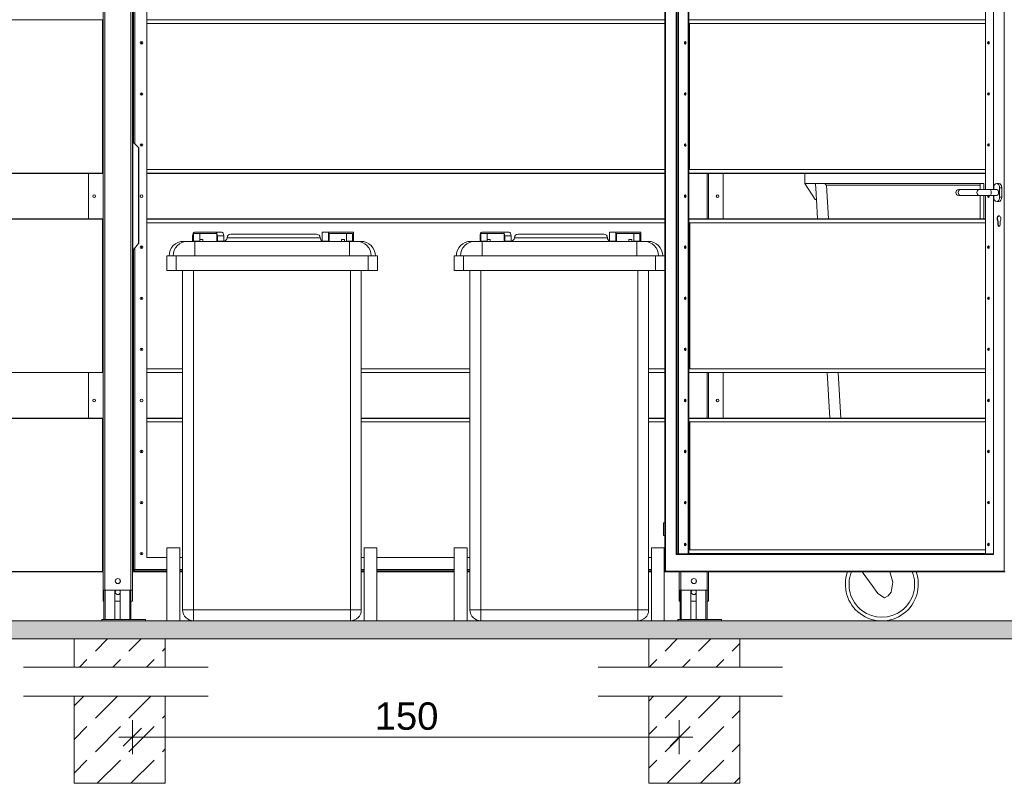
# Model space of a CAD drawing. Header units: millimetres. Extents: x -167328 to -157314, y 94163 to 101096.
# Tile 3 of 11: x -165051 to -162351, y 97671 to 99764. Entities that reach past the tile are written whole.
import ezdxf
from ezdxf.xclip import XClip

# ---------------------------------------------------------------- set-up
doc = ezdxf.new("R2010")
doc.units = ezdxf.units.MM
doc.header["$MEASUREMENT"] = 0
doc.header["$XCLIPFRAME"] = 0
doc.layers.add('2D - Rysunki i Obrazki', color=7, linetype='Continuous')
for name, color, linetype, lineweight in [('ARCH-037 SZCZEGÓŁ WIATY SMIETNIKOWEJ_19_Krzywa_Nr_pióra__7', 7, 'Continuous', 18), ('ARCH-037 SZCZEGÓŁ WIATY SMIETNIKOWEJ_19_Linia_Nr_pióra__7', 7, 'Continuous', 18), ('ARCH-037 SZCZEGÓŁ WIATY SMIETNIKOWEJ_19_Polilinia_Nr_pióra__7', 7, 'Continuous', 18), ('ARCH-037 SZCZEGÓŁ WIATY SMIETNIKOWEJ_19_Łuk_Nr_pióra__7', 7, 'Continuous', 18)]:
    doc.layers.add(name, color=color, linetype=linetype, lineweight=lineweight)
for name, color, linetype, lineweight, true_color in [('ARCH-037 SZCZEGÓŁ WIATY SMIETNIKOWEJ_19_Wymiary_Nr_pióra__251', 7, 'Continuous', 18, 0x6d6d6d), ('ARCH-037 SZCZEGÓŁ WIATY SMIETNIKOWEJ_19_Wypełnienie_Nr_pióra__250', 7, 'Continuous', 18, 0x494949), ('ARCH-037 SZCZEGÓŁ WIATY SMIETNIKOWEJ_19_Wypełnienie_Nr_pióra__252', 7, 'Continuous', 18, 0x929292)]:
    doc.layers.add(name, color=color, linetype=linetype, lineweight=lineweight, true_color=true_color)
doc.styles.add('STYL_AUTOMATYCZNY_1', font='arial.ttf')
pattern_1 = [(45, (-118973.78, 141880.99), (-91.92388, 91.92388), [97.5, -32.5]), (45, (-118973.78, 141972.91), (-91.92388, 91.92388), [97.5, -32.5])]

# ---------------------------------------------------------------- blocks, each defined once
blk = doc.blocks.new('Rysunek_1_19', base_point=(-162320.9, 97629.6))
at = {"layer": 'ARCH-037 SZCZEGÓŁ WIATY SMIETNIKOWEJ_19_Wypełnienie_Nr_pióra__250', "linetype": 'Continuous', "lineweight": 18, "true_color": 0x494949}
blk.add_hatch(color=251, dxfattribs=at).paths.add_polyline_path([(-166663.8, 98066.9), (-161315.6, 98066.9), (-161315.6, 98116.3), (-166663.8, 98116.3)])
at = {"layer": 'ARCH-037 SZCZEGÓŁ WIATY SMIETNIKOWEJ_19_Wypełnienie_Nr_pióra__252', "linetype": 'Continuous', "lineweight": 18, "true_color": 0x929292}
h = blk.add_hatch(dxfattribs=at)
h.set_pattern_fill('Beton_0013', color=252, style=0, pattern_type=2)
h.set_pattern_definition(pattern_1)
h.paths.add_polyline_path([(-164652.1, 98066.9), (-164902.1, 98066.9), (-164902.1, 97989.6), (-164652.1, 97989.6)])
h = blk.add_hatch(dxfattribs=at)
h.set_pattern_fill('Beton_0013', color=252, style=0, pattern_type=2)
h.set_pattern_definition(pattern_1)
h.paths.add_polyline_path([(-163076.1, 98066.9), (-163326.1, 98066.9), (-163326.1, 97989.6), (-163076.1, 97989.6)])
h = blk.add_hatch(dxfattribs=at)
h.set_pattern_fill('Beton_0013', color=252, style=0, pattern_type=2)
h.set_pattern_definition(pattern_1)
h.paths.add_polyline_path([(-164652.1, 97909.9), (-164902.1, 97909.9), (-164902.1, 97671.1), (-164652.1, 97671.1)])
h = blk.add_hatch(dxfattribs=at)
h.set_pattern_fill('Beton_0013', color=252, style=0, pattern_type=2)
h.set_pattern_definition(pattern_1)
h.paths.add_polyline_path([(-163076.1, 97909.9), (-163326.1, 97909.9), (-163326.1, 97671.1), (-163076.1, 97671.1)])
at = {"layer": 'ARCH-037 SZCZEGÓŁ WIATY SMIETNIKOWEJ_19_Krzywa_Nr_pióra__7', "color": 7, "linetype": 'Continuous', "lineweight": 18, "flags": 128}
blk.add_lwpolyline([(-162740.2, 98250.3), (-162738.2, 98247.4), (-162713.1, 98213), (-162697.3, 98190.9), (-162679.3, 98179.7), (-162668.9, 98184.6), (-162660.8, 98194.8), (-162656.4, 98222.6), (-162665.1, 98250.3)], dxfattribs=at)
at = {"layer": 'ARCH-037 SZCZEGÓŁ WIATY SMIETNIKOWEJ_19_Linia_Nr_pióra__7', "color": 7, "linetype": 'Continuous', "lineweight": 18}
for p, q in [((-164822.1, 98200.3), (-164822.1, 100500.3)), ((-164822.1, 98200.3), (-164822.1, 100500.3)), ((-164818.1, 98200.3), (-164818.1, 100500.3)), ((-164818.1, 98200.3), (-164818.1, 100500.3)), ((-164746.1, 98200.3), (-164746.1, 100500.3)), ((-164746.1, 98200.3), (-164746.1, 100500.3)), ((-164742.1, 98200.3), (-164742.1, 100500.3)), ((-164742.1, 98200.3), (-164742.1, 100500.3)), ((-164739.1, 100307.3), (-164739.1, 99427.3)), ((-164735.1, 100303.3), (-164735.1, 99423.3)), ((-163280.6, 100309.6), (-163280.6, 98251)), ((-163280.2, 100308.3), (-163280.2, 98252.3)), ((-162350.7, 98252.3), (-162350.7, 100308.3)), ((-164702.1, 100270.3), (-164702.1, 98290.3)), ((-163250.6, 100262.3), (-163250.6, 98298.3)), ((-163247.8, 100260.3), (-163247.8, 98300.3)), ((-163243.9, 100260.3), (-163243.9, 98300.3)), ((-163218.2, 98300.3), (-163218.2, 100260.3)), ((-163215.9, 98300.3), (-163215.9, 100260.3)), ((-162401.9, 100260.3), (-162401.9, 99298.3)), ((-162380.7, 99298.3), (-162380.7, 100261)), ((-162380.2, 99298.3), (-162380.2, 100262.3)), ((-163282.1, 98385.3), (-163282.1, 100175.3)), ((-166321.9, 99763.4), (-164823.9, 99763.4)), ((-164823.9, 99764.2), (-164823.9, 99763.4)), ((-164823.9, 99763.4), (-164823.1, 99763.4)), ((-164823.9, 99763.4), (-164823.9, 99343.4)), ((-164823.1, 99343.4), (-164823.1, 99763.4)), ((-164702.1, 99763.4), (-163282.1, 99763.4)), ((-163215.9, 99763.4), (-162401.9, 99763.4)), ((-163282.1, 99753.7), (-164702.1, 99753.7)), ((-162401.9, 99753.7), (-163215.9, 99753.7)), ((-163214.4, 99753.7), (-163214.4, 99353.2)), ((-163214.1, 99353.2), (-163214.1, 99753.7)), ((-164717.1, 99703.8), (-164717.1, 99696.8)), ((-163225.6, 99702.1), (-163225.6, 99698.5)), ((-163225.2, 99697.8), (-163225.2, 99702.9)), ((-164717.1, 99563.8), (-164717.1, 99556.8)), ((-163225.6, 99562.1), (-163225.6, 99558.5)), ((-163225.2, 99557.8), (-163225.2, 99562.9)), ((-164741.1, 99429.3), (-164742.1, 99430.3)), ((-164725.1, 99413.3), (-164741.1, 99429.3)), ((-164741.1, 99131.5), (-164741.1, 99429.3)), ((-164725.1, 99413.3), (-164724.1, 99412.3)), ((-164725.1, 99150.5), (-164725.1, 99413.3)), ((-164724.1, 99151.6), (-164724.1, 99412.3)), ((-164717.1, 99423.8), (-164717.1, 99416.8)), ((-163225.6, 99422.1), (-163225.6, 99418.5)), ((-163225.2, 99417.8), (-163225.2, 99422.9)), ((-164702.1, 99353.2), (-163282.1, 99353.2)), ((-163215.9, 99353.2), (-162401.9, 99353.2)), ((-164823.9, 99343.4), (-166321.9, 99343.4)), ((-166321.9, 99342.7), (-164823.9, 99342.7)), ((-164862.1, 99342.7), (-164862.1, 99218)), ((-164823.9, 99343.4), (-164823.9, 99342.7)), ((-164823.9, 99343.4), (-164823.1, 99343.4)), ((-163282.1, 99343.4), (-164702.1, 99343.4)), ((-164702.1, 99342.7), (-163282.1, 99342.7)), ((-162401.9, 99343.4), (-163215.9, 99343.4)), ((-163215.9, 99342.7), (-162401.9, 99342.7)), ((-163166.1, 99218), (-163166.1, 99342.7)), ((-163166.1, 99218), (-163166.1, 99342.7)), ((-163162.1, 99218), (-163162.1, 99342.7)), ((-163162.1, 99218), (-163162.1, 99342.7)), ((-163122.1, 99218), (-163122.1, 99342.7)), ((-162898.2, 99315.3), (-162898.2, 99342.7)), ((-162869.9, 99271.4), (-162898.2, 99315.3)), ((-162407.2, 99315.3), (-162898.2, 99315.3)), ((-162868.2, 99315.3), (-162868.2, 99310.6)), ((-162868.2, 99315.3), (-162868.2, 99314.8)), ((-162417.2, 99310.3), (-162838.3, 99310.3)), ((-162832.6, 99218), (-162838.3, 99310.3)), ((-162417.2, 99315.3), (-162417.2, 99298.3)), ((-162407.2, 99298.3), (-162407.2, 99315.3)), ((-162379.6, 99302.8), (-162379.6, 99298.3)), ((-162371.6, 99315.3), (-162365.5, 99315.3)), ((-162363.6, 99277.8), (-162363.6, 99302.8)), ((-162363.6, 99302.8), (-162357.4, 99302.8)), ((-162357.4, 99277.8), (-162357.4, 99302.8)), ((-162866.5, 99284.2), (-162865.8, 99271.4)), ((-162471.1, 99298.3), (-162475.8, 99298.3)), ((-162475.8, 99282.3), (-162471.1, 99282.3)), ((-162419.7, 99298.3), (-162471.1, 99298.3)), ((-162419.7, 99282.3), (-162471.1, 99282.3)), ((-162419.7, 99298.3), (-162391.5, 99298.3)), ((-162391.5, 99282.3), (-162419.7, 99282.3)), ((-162417.2, 99282.3), (-162417.2, 99218)), ((-162407.2, 99218), (-162407.2, 99282.3)), ((-162401.9, 99282.3), (-162401.9, 98300.3)), ((-162371.6, 99298.3), (-162391.5, 99298.3)), ((-162371.6, 99282.3), (-162391.5, 99282.3)), ((-162380.7, 98299.6), (-162380.7, 99282.3)), ((-162380.2, 98298.3), (-162380.2, 99282.3)), ((-162379.6, 99282.3), (-162379.6, 99277.8)), ((-162363.6, 99277.8), (-162357.4, 99277.8)), ((-162865.8, 99271.4), (-162869.9, 99271.4)), ((-162865.8, 99271.4), (-162862.6, 99218)), ((-162371.6, 99265.3), (-162365.5, 99265.3)), ((-164823.9, 99218), (-166321.9, 99218)), ((-164823.9, 99218), (-164823.9, 99217.3)), ((-163282.1, 99218), (-164702.1, 99218)), ((-162401.9, 99218), (-163215.9, 99218)), ((-166321.9, 99217.3), (-164823.9, 99217.3)), ((-164823.9, 99217.3), (-164823.1, 99217.3)), ((-164823.9, 99217.3), (-164823.9, 98797.3)), ((-164823.1, 98797.3), (-164823.1, 99217.3)), ((-164702.1, 99217.3), (-163282.1, 99217.3)), ((-163282.1, 99207.5), (-164702.1, 99207.5)), ((-163215.9, 99217.3), (-162401.9, 99217.3)), ((-162401.9, 99207.5), (-163215.9, 99207.5)), ((-163213.5, 99207.5), (-163213.5, 98807)), ((-163213.1, 98807), (-163213.1, 99207.5)), ((-162368.8, 99212.1), (-162367.2, 99212.1)), ((-162368.8, 99202.5), (-162368.8, 99212.1)), ((-162368.8, 99202.5), (-162367.2, 99202.5)), ((-162367.2, 99212.1), (-162367.2, 99202.5)), ((-162362.3, 99212.1), (-162362.3, 99202.5)), ((-164576.8, 99156.6), (-164576.8, 99171.5)), ((-164510.8, 99177.5), (-164574.8, 99177.5)), ((-164574.8, 99177.5), (-164574.8, 99156.6)), ((-164571.8, 99181.5), (-164513.8, 99181.5)), ((-164557.5, 99156.6), (-164557.5, 99177.5)), ((-164496.5, 99181.5), (-164513.8, 99181.5)), ((-164510.8, 99156.6), (-164510.8, 99177.5)), ((-164508.8, 99171.5), (-164508.8, 99156.6)), ((-164508.8, 99171.5), (-164491.5, 99171.5)), ((-164491.5, 99156.6), (-164491.5, 99171.5)), ((-164227, 99166.3), (-164482.5, 99166.3)), ((-164237, 99176.3), (-164472.5, 99176.3)), ((-164221.3, 99181.5), (-164204, 99181.5)), ((-164221.3, 99156.6), (-164221.3, 99181.5)), ((-164204, 99156.6), (-164204, 99181.5)), ((-164204, 99181.5), (-164136, 99181.5)), ((-164138, 99177.5), (-164202, 99177.5)), ((-164202, 99177.5), (-164202, 99156.6)), ((-164155.3, 99156.6), (-164155.3, 99177.5)), ((-164138, 99156.6), (-164138, 99177.5)), ((-164136, 99181.5), (-164136, 99156.6)), ((-163788.7, 99156.6), (-163788.7, 99171.5)), ((-163722.7, 99177.5), (-163786.7, 99177.5)), ((-163786.7, 99177.5), (-163786.7, 99156.6)), ((-163783.7, 99181.5), (-163725.7, 99181.5)), ((-163769.4, 99156.6), (-163769.4, 99177.5)), ((-163708.4, 99181.5), (-163725.7, 99181.5)), ((-163722.7, 99156.6), (-163722.7, 99177.5)), ((-163720.7, 99171.5), (-163720.7, 99156.6)), ((-163720.7, 99171.5), (-163703.4, 99171.5)), ((-163703.4, 99156.6), (-163703.4, 99171.5)), ((-163439, 99166.3), (-163694.4, 99166.3)), ((-163449, 99176.3), (-163684.4, 99176.3)), ((-163433.2, 99181.5), (-163415.9, 99181.5)), ((-163433.2, 99156.6), (-163433.2, 99181.5)), ((-163415.9, 99156.6), (-163415.9, 99181.5)), ((-163415.9, 99181.5), (-163347.9, 99181.5)), ((-163349.9, 99177.5), (-163413.9, 99177.5)), ((-163413.9, 99177.5), (-163413.9, 99156.6)), ((-163367.2, 99156.6), (-163367.2, 99177.5)), ((-163349.9, 99156.6), (-163349.9, 99177.5)), ((-163347.9, 99181.5), (-163347.9, 99156.6)), ((-164741.1, 99131.5), (-164725.1, 99150.5)), ((-164735.1, 99138.6), (-164735.1, 98257.3)), ((-164724.1, 99151.6), (-164725.1, 99150.5)), ((-164717.1, 99143.8), (-164717.1, 99136.8)), ((-164590.5, 99156.3), (-164601.6, 99156.3)), ((-164570.5, 99156.3), (-164590.5, 99156.3)), ((-164574.8, 99156.6), (-164576.8, 99156.6)), ((-164557.5, 99156.6), (-164574.8, 99156.6)), ((-164147.1, 99156.3), (-164570.5, 99156.3)), ((-164570.5, 99116.3), (-164570.5, 99156.3)), ((-164556.8, 99156.3), (-164556.8, 99161.3)), ((-164556.8, 99161.3), (-164548.8, 99161.3)), ((-164548.8, 99161.3), (-164548.8, 99156.3)), ((-164508.8, 99156.6), (-164510.8, 99156.6)), ((-164491.5, 99156.6), (-164508.8, 99156.6)), ((-164221.3, 99156.6), (-164204, 99156.6)), ((-164202, 99156.6), (-164204, 99156.6)), ((-164168.8, 99161.3), (-164160.8, 99161.3)), ((-164168.8, 99156.3), (-164168.8, 99161.3)), ((-164160.8, 99161.3), (-164160.8, 99156.3)), ((-164155.3, 99156.6), (-164138, 99156.6)), ((-164127.1, 99156.3), (-164147.1, 99156.3)), ((-164147.1, 99116.3), (-164147.1, 99156.3)), ((-164136, 99156.6), (-164138, 99156.6)), ((-164115.7, 99156.3), (-164127.1, 99156.3)), ((-163802.4, 99156.3), (-163813.5, 99156.3)), ((-163782.5, 99156.3), (-163802.4, 99156.3)), ((-163786.7, 99156.6), (-163788.7, 99156.6)), ((-163769.4, 99156.6), (-163786.7, 99156.6)), ((-163359, 99156.3), (-163782.5, 99156.3)), ((-163782.5, 99116.3), (-163782.5, 99156.3)), ((-163768.7, 99156.3), (-163768.7, 99161.3)), ((-163768.7, 99161.3), (-163760.7, 99161.3)), ((-163760.7, 99161.3), (-163760.7, 99156.3)), ((-163720.7, 99156.6), (-163722.7, 99156.6)), ((-163703.4, 99156.6), (-163720.7, 99156.6)), ((-163433.2, 99156.6), (-163415.9, 99156.6)), ((-163413.9, 99156.6), (-163415.9, 99156.6)), ((-163380.7, 99161.3), (-163372.7, 99161.3)), ((-163380.7, 99156.3), (-163380.7, 99161.3)), ((-163372.7, 99161.3), (-163372.7, 99156.3)), ((-163367.2, 99156.6), (-163349.9, 99156.6)), ((-163339.1, 99156.3), (-163359, 99156.3)), ((-163359, 99116.3), (-163359, 99156.3)), ((-163347.9, 99156.6), (-163349.9, 99156.6)), ((-163327.6, 99156.3), (-163339.1, 99156.3)), ((-163224.6, 99143.2), (-163224.6, 99137.5)), ((-163224.2, 99138.1), (-163224.2, 99142.6)), ((-164742.1, 99130.3), (-164741.1, 99131.5)), ((-164739.1, 99133.9), (-164739.1, 98253.3)), ((-164647.3, 99116.3), (-164647.3, 99076.3)), ((-164622.3, 99116.3), (-164647.3, 99116.3)), ((-164095.3, 99116.3), (-164622.3, 99116.3)), ((-164622.3, 99076.3), (-164622.3, 99116.3)), ((-164095.3, 99116.3), (-164095.3, 99076.3)), ((-164070.3, 99116.3), (-164095.3, 99116.3)), ((-164070.3, 99076.3), (-164070.3, 99116.3)), ((-163859.2, 99116.3), (-163859.2, 99076.3)), ((-163834.2, 99116.3), (-163859.2, 99116.3)), ((-163307.2, 99116.3), (-163834.2, 99116.3)), ((-163834.2, 99076.3), (-163834.2, 99116.3)), ((-163307.2, 99116.3), (-163307.2, 99076.3)), ((-163282.2, 99116.3), (-163307.2, 99116.3)), ((-163282.2, 99076.3), (-163282.2, 99116.3)), ((-164647.3, 99076.3), (-164622.3, 99076.3)), ((-164095.3, 99076.3), (-164622.3, 99076.3)), ((-164604.3, 99076.3), (-164604.3, 98146.3)), ((-164574.3, 98146.3), (-164574.3, 99076.3)), ((-164144.3, 99076.3), (-164144.3, 98146.3)), ((-164114.3, 98146.3), (-164114.3, 99076.3)), ((-164095.3, 99076.3), (-164070.3, 99076.3)), ((-163859.2, 99076.3), (-163834.2, 99076.3)), ((-163307.2, 99076.3), (-163834.2, 99076.3)), ((-163816.2, 99076.3), (-163816.2, 98146.3)), ((-163786.2, 98146.3), (-163786.2, 99076.3)), ((-163356.2, 99076.3), (-163356.2, 98146.3)), ((-163326.2, 98146.3), (-163326.2, 99076.3)), ((-163307.2, 99076.3), (-163282.2, 99076.3)), ((-164717.1, 99003.8), (-164717.1, 98996.8)), ((-163224.6, 99003.2), (-163224.6, 98997.5)), ((-163224.2, 98998.1), (-163224.2, 99002.6)), ((-164717.1, 98863.8), (-164717.1, 98856.8)), ((-163224.6, 98863.2), (-163224.6, 98857.5)), ((-163224.2, 98858.1), (-163224.2, 98862.6)), ((-164823.9, 98797.3), (-166321.9, 98797.3)), ((-166321.9, 98796.5), (-164823.9, 98796.5)), ((-164862.1, 98796.5), (-164862.1, 98671.8)), ((-164823.9, 98797.3), (-164823.9, 98796.5)), ((-164823.9, 98797.3), (-164823.1, 98797.3)), ((-164702.1, 98807), (-164604.3, 98807)), ((-164604.3, 98797.3), (-164702.1, 98797.3)), ((-164702.1, 98796.5), (-164604.3, 98796.5)), ((-164114.3, 98807), (-163816.2, 98807)), ((-163816.2, 98797.3), (-164114.3, 98797.3)), ((-164114.3, 98796.5), (-163816.2, 98796.5)), ((-163326.2, 98807), (-163282.1, 98807)), ((-163282.1, 98797.3), (-163326.2, 98797.3)), ((-163326.2, 98796.5), (-163282.1, 98796.5)), ((-163215.9, 98807), (-162401.9, 98807)), ((-162401.9, 98797.3), (-163215.9, 98797.3)), ((-163215.9, 98796.5), (-162401.9, 98796.5)), ((-163166.1, 98671.8), (-163166.1, 98796.5)), ((-163166.1, 98671.8), (-163166.1, 98796.5)), ((-163162.1, 98671.8), (-163162.1, 98796.5)), ((-163162.1, 98671.8), (-163162.1, 98796.5)), ((-163122.1, 98671.8), (-163122.1, 98796.5)), ((-162836.8, 98796.5), (-162829.1, 98671.8)), ((-162799.2, 98671.8), (-162806.8, 98796.5)), ((-164823.9, 98671.8), (-166321.9, 98671.8)), ((-166321.9, 98671.1), (-164823.9, 98671.1)), ((-164823.9, 98671.8), (-164823.9, 98671.1)), ((-164823.9, 98671.1), (-164823.1, 98671.1)), ((-164823.9, 98671.1), (-164823.9, 98251.1)), ((-164823.1, 98251.1), (-164823.1, 98671.1)), ((-164604.3, 98671.8), (-164702.1, 98671.8)), ((-164702.1, 98671.1), (-164604.3, 98671.1)), ((-164604.3, 98661.3), (-164702.1, 98661.3)), ((-163816.2, 98671.8), (-164114.3, 98671.8)), ((-164114.3, 98671.1), (-163816.2, 98671.1)), ((-163816.2, 98661.3), (-164114.3, 98661.3)), ((-163282.1, 98671.8), (-163326.2, 98671.8)), ((-163326.2, 98671.1), (-163282.1, 98671.1)), ((-163282.1, 98661.3), (-163326.2, 98661.3)), ((-162401.9, 98671.8), (-163215.9, 98671.8)), ((-163215.9, 98671.1), (-162401.9, 98671.1)), ((-162401.9, 98661.3), (-163215.9, 98661.3)), ((-163213.5, 98661.3), (-163213.5, 98310.8)), ((-163213.1, 98310.8), (-163213.1, 98661.3)), ((-164717.1, 98583.8), (-164717.1, 98576.8)), ((-163224.6, 98583.2), (-163224.6, 98577.5)), ((-163224.2, 98578.1), (-163224.2, 98582.6)), ((-164717.1, 98443.8), (-164717.1, 98436.8)), ((-163224.6, 98443.2), (-163224.6, 98437.5)), ((-163224.2, 98438.1), (-163224.2, 98442.6)), ((-163285.3, 98385.3), (-163285.3, 98350.3)), ((-163281.4, 98385.3), (-163285.3, 98385.3)), ((-163281.4, 98385.3), (-163280.6, 98385.3)), ((-163281.4, 98350.3), (-163281.4, 98385.3)), ((-163285.3, 98350.3), (-163281.4, 98350.3)), ((-163282.1, 98290.3), (-163282.1, 98350.3)), ((-163281.4, 98350.3), (-163280.6, 98350.3)), ((-163224.6, 98328.2), (-163224.6, 98322.5)), ((-163224.2, 98323.1), (-163224.2, 98327.6)), ((-164717.1, 98303.8), (-164717.1, 98296.8)), ((-164647.3, 98216.3), (-164647.3, 98316.3)), ((-164647.3, 98316.3), (-164612.3, 98316.3)), ((-164612.3, 98216.3), (-164612.3, 98316.3)), ((-164106.3, 98216.3), (-164106.3, 98316.3)), ((-164071.3, 98316.3), (-164106.3, 98316.3)), ((-164071.3, 98216.3), (-164071.3, 98316.3)), ((-163859.2, 98316.3), (-163859.2, 98216.3)), ((-163859.2, 98316.3), (-163824.2, 98316.3)), ((-163824.2, 98316.3), (-163824.2, 98216.3)), ((-163318.2, 98216.3), (-163318.2, 98316.3)), ((-163283.2, 98316.3), (-163318.2, 98316.3)), ((-163283.2, 98316.3), (-163283.2, 98216.3)), ((-163247.8, 98300.3), (-162380.7, 98300.3)), ((-163215.9, 98310.8), (-162401.9, 98310.8)), ((-162401.9, 98301.1), (-163215.9, 98301.1)), ((-164702.1, 98290.3), (-164647.3, 98290.3)), ((-164612.3, 98290.3), (-164604.3, 98290.3)), ((-164114.3, 98290.3), (-164106.3, 98290.3)), ((-164071.3, 98290.3), (-163859.2, 98290.3)), ((-163824.2, 98290.3), (-163816.2, 98290.3)), ((-163326.2, 98290.3), (-163318.2, 98290.3)), ((-163283.2, 98290.3), (-163282.1, 98290.3)), ((-163250.6, 98298.3), (-162380.2, 98298.3)), ((-164823.9, 98251.1), (-166321.9, 98251.1)), ((-166321.9, 98250.3), (-164823.9, 98250.3)), ((-164823.9, 98251.1), (-164823.9, 98250.3)), ((-164823.9, 98251.1), (-164823.1, 98251.1)), ((-164822.1, 98250.3), (-164823.9, 98250.3)), ((-164742.1, 98250.3), (-164647.3, 98250.3)), ((-164739.1, 98253.3), (-164735.1, 98257.3)), ((-164739.1, 98253.3), (-164647.3, 98253.3)), ((-164735.1, 98257.3), (-164647.3, 98257.3)), ((-164612.3, 98257.3), (-164604.3, 98257.3)), ((-164612.3, 98253.3), (-164604.3, 98253.3)), ((-164612.3, 98250.3), (-164604.3, 98250.3)), ((-164114.3, 98257.3), (-164106.3, 98257.3)), ((-164114.3, 98253.3), (-164106.3, 98253.3)), ((-164114.3, 98250.3), (-164106.3, 98250.3)), ((-164071.3, 98257.3), (-163859.2, 98257.3)), ((-164071.3, 98253.3), (-163859.2, 98253.3)), ((-164071.3, 98250.3), (-163859.2, 98250.3)), ((-163824.2, 98257.3), (-163816.2, 98257.3)), ((-163824.2, 98253.3), (-163816.2, 98253.3)), ((-163824.2, 98250.3), (-163816.2, 98250.3)), ((-163326.2, 98257.3), (-163318.2, 98257.3)), ((-163326.2, 98253.3), (-163318.2, 98253.3)), ((-163326.2, 98250.3), (-163318.2, 98250.3)), ((-163283.2, 98257.3), (-163280.6, 98257.3)), ((-163283.2, 98253.3), (-163280.6, 98253.3)), ((-163283.2, 98250.3), (-163279.9, 98250.3)), ((-163280.2, 98252.3), (-162350.7, 98252.3)), ((-163279.9, 98250.3), (-162347.9, 98250.3)), ((-163242.1, 98200.3), (-163242.1, 98250.3)), ((-163242.1, 98200.3), (-163242.1, 98250.3)), ((-163238.1, 98200.3), (-163238.1, 98250.3)), ((-163238.1, 98200.3), (-163238.1, 98250.3)), ((-163166.1, 98200.3), (-163166.1, 98250.3)), ((-163166.1, 98200.3), (-163166.1, 98250.3)), ((-163162.1, 98200.3), (-163162.1, 98250.3)), ((-163162.1, 98200.3), (-163162.1, 98250.3)), ((-164776.1, 98221.7), (-164776.1, 98228.9)), ((-164776.1, 98221.7), (-164776.1, 98228.9)), ((-163196.1, 98221.7), (-163196.1, 98228.9)), ((-163196.1, 98221.7), (-163196.1, 98228.9)), ((-164818.1, 98200.3), (-164822.1, 98200.3)), ((-164822.1, 98170.3), (-164822.1, 98200.3)), ((-164822.1, 98200.3), (-164818.1, 98200.3)), ((-164820.1, 98120.3), (-164820.1, 98200.3)), ((-164820.1, 98120.3), (-164820.1, 98200.3)), ((-164746.1, 98200.3), (-164818.1, 98200.3)), ((-164746.1, 98200.3), (-164818.1, 98200.3)), ((-164817.1, 98120.3), (-164817.1, 98200.3)), ((-164817.1, 98120.3), (-164817.1, 98200.3)), ((-164790.1, 98200.3), (-164790.1, 98120.3)), ((-164790.1, 98200.3), (-164790.1, 98120.3)), ((-164776.1, 98120.3), (-164776.1, 98200.3)), ((-164776.1, 98120.3), (-164776.1, 98200.3)), ((-164749.1, 98200.3), (-164749.1, 98120.3)), ((-164749.1, 98200.3), (-164749.1, 98120.3)), ((-164746.1, 98200.3), (-164746.1, 98120.3)), ((-164746.1, 98200.3), (-164746.1, 98120.3)), ((-164742.1, 98200.3), (-164746.1, 98200.3)), ((-164742.1, 98200.3), (-164746.1, 98200.3)), ((-164742.1, 98170.3), (-164742.1, 98200.3)), ((-164647.3, 98216.3), (-164647.3, 98116.3)), ((-164612.3, 98216.3), (-164612.3, 98116.3)), ((-164106.3, 98216.3), (-164106.3, 98116.3)), ((-164071.3, 98216.3), (-164071.3, 98116.3)), ((-163859.2, 98216.3), (-163859.2, 98116.3)), ((-163824.2, 98216.3), (-163824.2, 98116.3)), ((-163318.2, 98116.3), (-163318.2, 98216.3)), ((-163283.2, 98216.3), (-163283.2, 98116.3)), ((-163238.1, 98200.3), (-163242.1, 98200.3)), ((-163242.1, 98170.3), (-163242.1, 98200.3)), ((-163238.1, 98200.3), (-163242.1, 98200.3)), ((-163240.1, 98120.3), (-163240.1, 98200.3)), ((-163240.1, 98120.3), (-163240.1, 98200.3)), ((-163166.1, 98200.3), (-163238.1, 98200.3)), ((-163166.1, 98200.3), (-163238.1, 98200.3)), ((-163237.1, 98120.3), (-163237.1, 98200.3)), ((-163237.1, 98120.3), (-163237.1, 98200.3)), ((-163210.1, 98200.3), (-163210.1, 98120.3)), ((-163210.1, 98200.3), (-163210.1, 98120.3)), ((-163196.1, 98120.3), (-163196.1, 98200.3)), ((-163196.1, 98120.3), (-163196.1, 98200.3)), ((-163169.1, 98200.3), (-163169.1, 98120.3)), ((-163169.1, 98200.3), (-163169.1, 98120.3)), ((-163166.1, 98200.3), (-163166.1, 98120.3)), ((-163166.1, 98200.3), (-163166.1, 98120.3)), ((-163162.1, 98200.3), (-163166.1, 98200.3)), ((-163162.1, 98200.3), (-163166.1, 98200.3)), ((-163162.1, 98170.3), (-163162.1, 98200.3)), ((-164820.1, 98170.3), (-164822.1, 98170.3)), ((-164776.1, 98170.3), (-164790.1, 98170.3)), ((-164742.1, 98170.3), (-164746.1, 98170.3)), ((-163240.1, 98170.3), (-163242.1, 98170.3)), ((-163196.1, 98170.3), (-163210.1, 98170.3)), ((-163162.1, 98170.3), (-163166.1, 98170.3)), ((-164574.3, 98146.3), (-164604.3, 98146.3)), ((-164144.3, 98146.3), (-164574.3, 98146.3)), ((-164574.3, 98116.3), (-164574.3, 98146.3)), ((-164144.3, 98146.3), (-164114.3, 98146.3)), ((-164144.3, 98146.3), (-164144.3, 98116.3)), ((-163786.2, 98146.3), (-163816.2, 98146.3)), ((-163356.2, 98146.3), (-163786.2, 98146.3)), ((-163786.2, 98116.3), (-163786.2, 98146.3)), ((-163356.2, 98146.3), (-163326.2, 98146.3)), ((-163356.2, 98146.3), (-163356.2, 98116.3)), ((-164826.1, 98116.3), (-164826.1, 98120.3)), ((-164706.1, 98120.3), (-164826.1, 98120.3)), ((-164826.1, 98116.3), (-164826.1, 98120.3)), ((-164706.1, 98120.3), (-164826.1, 98120.3)), ((-164706.1, 98116.3), (-164826.1, 98116.3)), ((-164706.1, 98116.3), (-164826.1, 98116.3)), ((-164706.1, 98116.3), (-164706.1, 98120.3)), ((-164706.1, 98116.3), (-164706.1, 98120.3)), ((-164647.3, 98116.3), (-164612.3, 98116.3)), ((-164574.3, 98116.3), (-164144.3, 98116.3)), ((-164071.3, 98116.3), (-164106.3, 98116.3)), ((-163859.2, 98116.3), (-163824.2, 98116.3)), ((-163786.2, 98116.3), (-163356.2, 98116.3)), ((-163283.2, 98116.3), (-163318.2, 98116.3)), ((-163246.1, 98116.3), (-163246.1, 98120.3)), ((-163126.1, 98120.3), (-163246.1, 98120.3)), ((-163246.1, 98116.3), (-163246.1, 98120.3)), ((-163126.1, 98120.3), (-163246.1, 98120.3)), ((-163126.1, 98116.3), (-163246.1, 98116.3)), ((-163126.1, 98116.3), (-163246.1, 98116.3)), ((-163126.1, 98116.3), (-163126.1, 98120.3)), ((-163126.1, 98116.3), (-163126.1, 98120.3)), ((-165041, 97989.6), (-164534.7, 97989.6)), ((-165041, 97989.6), (-164534.7, 97989.6)), ((-163465, 97989.6), (-162958.7, 97989.6)), ((-163465, 97989.6), (-162958.7, 97989.6)), ((-165041, 97910.2), (-164534.7, 97910.2)), ((-165041, 97910.2), (-164534.7, 97910.2)), ((-163465, 97910.2), (-162958.7, 97910.2)), ((-163465, 97910.2), (-162958.7, 97910.2))]:
    blk.add_line(p, q, dxfattribs=at)
at = {"layer": 'ARCH-037 SZCZEGÓŁ WIATY SMIETNIKOWEJ_19_Polilinia_Nr_pióra__7', "color": 7, "linetype": 'Continuous', "lineweight": 18, "flags": 128}
blk.add_lwpolyline([(-166663.8, 98116.3), (-161315.6, 98116.3), (-161315.6, 98066.9), (-166663.8, 98066.9)], close=True, dxfattribs=at)
for points in [[(-164652.1, 97989.6), (-164652.1, 98066.9), (-164902.1, 98066.9), (-164902.1, 97989.6)], [(-163076.1, 97989.6), (-163076.1, 98066.9), (-163326.1, 98066.9), (-163326.1, 97989.6)], [(-164652.1, 97910.2), (-164652.1, 97671.1), (-164902.1, 97671.1), (-164902.1, 97910.2)], [(-163076.1, 97910.2), (-163076.1, 97671.1), (-163326.1, 97671.1), (-163326.1, 97910.2)]]:
    blk.add_lwpolyline(points, dxfattribs=at)
at = {"layer": 'ARCH-037 SZCZEGÓŁ WIATY SMIETNIKOWEJ_19_Wymiary_Nr_pióra__251', "color": 251, "linetype": 'Continuous', "lineweight": 18, "true_color": 0x6d6d6d}
for p, q in [((-164742.1, 97750.5), (-164742.1, 97844.3)), ((-163242.1, 97750.5), (-163242.1, 97844.3)), ((-164717.1, 97822.4), (-164767.1, 97772.4)), ((-163267.1, 97772.4), (-163217.1, 97822.4)), ((-164779.6, 97797.4), (-164742.1, 97797.4)), ((-164742.1, 97797.4), (-163242.1, 97797.4)), ((-163242.1, 97797.4), (-163204.6, 97797.4))]:
    blk.add_line(p, q, dxfattribs=at)
at = {"layer": 'ARCH-037 SZCZEGÓŁ WIATY SMIETNIKOWEJ_19_Łuk_Nr_pióra__7', "color": 7, "linetype": 'Continuous', "lineweight": 18}
for centre, radius in [((-164717.1, 99700.3), 3.5), ((-164717.1, 99560.3), 3.5), ((-164717.1, 99420.3), 3.5), ((-164847.1, 99280.3), 3.5), ((-164717.1, 99280.3), 3.5), ((-163137.1, 99280.3), 3.5), ((-164717.1, 99140.3), 3.5), ((-164717.1, 99000.3), 3.5), ((-164717.1, 98860.3), 3.5), ((-164847.1, 98720.3), 3.5), ((-164717.1, 98720.3), 3.5), ((-163137.1, 98720.3), 3.5), ((-164717.1, 98580.3), 3.5), ((-164717.1, 98440.3), 3.5), ((-164717.1, 98300.3), 3.5), ((-164782.1, 98225.3), 7), ((-164782.1, 98225.3), 7), ((-163202.1, 98225.3), 7), ((-163202.1, 98225.3), 7)]:
    blk.add_circle(centre, radius, dxfattribs=at)
for centre, radius, start, end in [((-162475.8, 99290.3), 8, 90, 270), ((-164492.5, 99166.3), 10, 270, 0), ((-164472.5, 99166.3), 10, 90, 180), ((-164237, 99166.3), 10, 0, 90), ((-164217, 99166.3), 10, 180, 244.7977), ((-163704.4, 99166.3), 10, 270, 0), ((-163684.4, 99166.3), 10, 90, 180), ((-163449, 99166.3), 10, 0, 90), ((-163429, 99166.3), 10, 180, 244.7977), ((-164601.6, 99116.3), 40, 90, 180), ((-164590.5, 99116.3), 40, 90, 180), ((-164217, 99166.3), 10, 257.6317, 270), ((-164127.1, 99116.3), 40, 360, 90), ((-164115.6, 99116.3), 40, 0, 90), ((-163813.6, 99116.3), 40, 90, 180), ((-163802.4, 99116.3), 40, 90, 180), ((-163429, 99166.3), 10, 257.6317, 270), ((-163339.1, 99116.3), 40, 360, 90), ((-163327.5, 99116.3), 40, 0, 90), ((-162686.6, 98216.3), 100, 160.1231, 19.8769), ((-162686.6, 98216.3), 90, 157.8039, 22.1961), ((-164782.1, 98195.3), 7, 134.4153, 180), ((-164782.1, 98195.3), 7, 180, 328.9973), ((-164782.1, 98195.3), 7, 31.0027, 45.5847), ((-163202.1, 98195.3), 7, 134.4153, 180), ((-163202.1, 98195.3), 7, 180, 328.9973), ((-163202.1, 98195.3), 7, 31.0027, 45.5847), ((-164574.3, 98146.3), 30, 180, 270), ((-164144.3, 98146.3), 30, 270, 0), ((-163786.2, 98146.3), 30, 180, 270), ((-163356.2, 98146.3), 30, 270, 0)]:
    blk.add_arc(centre, radius, start, end, dxfattribs=at)
for centre, major_axis, ratio, start_param, end_param in [((-163225.9, 99700.3), (0, -3.5), 0.642788, 3.141593, 4.712389), ((-163225.9, 99700.3), (0, -3.5), 0.642788, 4.712389, 6.283185), ((-163225.9, 99700.3), (0, -3.5), 0.642788, 0, 3.141593), ((-163223.6, 99700.3), (0, -3.5), 0.642788, 3.677651, 4.712389), ((-163223.6, 99700.3), (0, -3.5), 0.642788, 4.712389, 5.747127), ((-162394.2, 99700.3), (0, -3.5), 0.642788, 3.141593, 6.283185), ((-162394.2, 99700.3), (0, -3.5), 0.642788, 1.570796, 3.141593), ((-162394.2, 99700.3), (0, -3.5), 0.642788, 0, 1.570796), ((-162391.9, 99700.3), (0, -3.5), 0.642788, 3.677651, 5.747127), ((-163225.9, 99560.3), (0, -3.5), 0.642788, 3.141593, 4.712389), ((-163225.9, 99560.3), (0, -3.5), 0.642788, 4.712389, 6.283185), ((-163225.9, 99560.3), (0, -3.5), 0.642788, 0, 3.141593), ((-163223.6, 99560.3), (0, -3.5), 0.642788, 3.677651, 4.712389), ((-163223.6, 99560.3), (0, -3.5), 0.642788, 4.712389, 5.747127), ((-162394.2, 99560.3), (0, -3.5), 0.642788, 3.141593, 6.283185), ((-162394.2, 99560.3), (0, -3.5), 0.642788, 1.570796, 3.141593), ((-162394.2, 99560.3), (0, -3.5), 0.642788, 0, 1.570796), ((-162391.9, 99560.3), (0, -3.5), 0.642788, 3.677651, 5.747127), ((-163225.9, 99420.3), (0, -3.5), 0.642788, 3.141593, 4.712389), ((-163225.9, 99420.3), (0, -3.5), 0.642788, 4.712389, 6.283185), ((-163225.9, 99420.3), (0, -3.5), 0.642788, 0, 3.141593), ((-163223.6, 99420.3), (0, -3.5), 0.642788, 3.677651, 4.712389), ((-163223.6, 99420.3), (0, -3.5), 0.642788, 4.712389, 5.747127), ((-162394.2, 99420.3), (0, -3.5), 0.642788, 3.141593, 6.283185), ((-162394.2, 99420.3), (0, -3.5), 0.642788, 1.570796, 3.141593), ((-162394.2, 99420.3), (0, -3.5), 0.642788, 0, 1.570796), ((-162391.9, 99420.3), (0, -3.5), 0.642788, 3.677651, 5.747127), ((-162839.2, 99327.6), (30.1, -490.9), 0.060996, 4.743323, 4.797054), ((-162868.2, 99801.2), (30.1, -490.9), 0.060996, 6.136606, 6.279451), ((-162371.6, 99302.8), (0, -12.5), 0.642788, 3.141593, 4.712389), ((-162371.6, 99302.8), (0, -12.5), 0.642788, 1.570796, 3.141593), ((-162365.5, 99302.8), (0, -12.5), 0.642788, 1.570796, 3.141593), ((-163225.9, 99280.3), (0, -3.5), 0.642788, 3.141593, 4.712389), ((-163225.9, 99280.3), (0, -3.5), 0.642788, 4.712389, 6.283185), ((-163225.9, 99280.3), (0, -3.5), 0.642788, 0, 3.141593), ((-163223.6, 99280.3), (0, -3.5), 0.642788, 3.677651, 4.712389), ((-163223.6, 99280.3), (0, -3.5), 0.642788, 4.712389, 5.747127), ((-162471.1, 99290.3), (0, -8), 0.766044, 3.141593, 6.283185), ((-162419.7, 99290.3), (0, -8), 0.766044, 3.141593, 6.283185), ((-162394.2, 99280.3), (0, -3.5), 0.642788, 4.104143, 6.283185), ((-162391.9, 99280.3), (0, -3.5), 0.642788, 4.104143, 5.747127), ((-162394.2, 99280.3), (0, -3.5), 0.642788, 0, 1.570796), ((-162394.2, 99280.3), (0, -3.5), 0.642788, 1.570796, 2.179042), ((-162391.5, 99290.3), (0, -8), 0.642788, 0, 3.141593), ((-162371.6, 99277.8), (0, -12.5), 0.642788, 4.712389, 6.283185), ((-162371.6, 99290.3), (0, -8), 0.642788, 1.570796, 3.141593), ((-162371.6, 99290.3), (0, -8), 0.642788, 0, 1.570796), ((-162371.6, 99277.8), (0, -12.5), 0.642788, 0, 1.570796), ((-162365.5, 99277.8), (0, -12.5), 0.642788, 0, 1.570796), ((-162365.5, 99218.3), (0, -8), 0.642788, 3.141593, 5.601879), ((-162364, 99218.3), (0, -8), 0.642788, 3.291118, 5.601879), ((-162365.5, 99218.3), (0, -8), 0.642788, 0.681306, 3.141593), ((-162365.5, 99202.5), (0, -5.04), 0.642788, 4.712389, 6.283185), ((-162364, 99202.5), (0, -5.04), 0.642788, 4.712389, 6.044391), ((-162365.5, 99202.5), (0, -5.04), 0.642788, 0, 1.570796), ((-164571.8, 99171.5), (0, -10), 0.5, 3.141593, 4.712389), ((-164513.8, 99171.5), (0, -10), 0.5, 1.570796, 3.141593), ((-164496.5, 99171.5), (0, -10), 0.5, 1.570796, 3.141593), ((-163783.7, 99171.5), (0, -10), 0.5, 3.141593, 4.712389), ((-163725.7, 99171.5), (0, -10), 0.5, 1.570796, 3.141593), ((-163708.4, 99171.5), (0, -10), 0.5, 1.570796, 3.141593), ((-163225.9, 99140.3), (0, -3.5), 0.642788, 3.141593, 4.712389), ((-163225.9, 99140.3), (0, -3.5), 0.642788, 4.712389, 6.283185), ((-163225.9, 99140.3), (0, -3.5), 0.642788, 0, 3.141593), ((-163223.6, 99140.3), (0, -3.5), 0.642788, 3.677651, 4.712389), ((-163223.6, 99140.3), (0, -3.5), 0.642788, 4.712389, 5.747127), ((-162394.2, 99140.3), (0, -3.5), 0.642788, 3.141593, 6.283185), ((-162394.2, 99140.3), (0, -3.5), 0.642788, 1.570796, 3.141593), ((-162394.2, 99140.3), (0, -3.5), 0.642788, 0, 1.570796), ((-162391.9, 99140.3), (0, -3.5), 0.642788, 3.677651, 5.747127), ((-163225.9, 99000.3), (0, -3.5), 0.642788, 3.141593, 4.712389), ((-163225.9, 99000.3), (0, -3.5), 0.642788, 0, 3.141593), ((-163223.6, 99000.3), (0, -3.5), 0.642788, 3.677651, 4.712389), ((-162394.2, 99000.3), (0, -3.5), 0.642788, 3.141593, 6.283185), ((-162394.2, 99000.3), (0, -3.5), 0.642788, 1.570796, 3.141593), ((-162391.9, 99000.3), (0, -3.5), 0.642788, 3.677651, 5.747127), ((-163225.9, 99000.3), (0, -3.5), 0.642788, 4.712389, 6.283185), ((-163223.6, 99000.3), (0, -3.5), 0.642788, 4.712389, 5.747127), ((-162394.2, 99000.3), (0, -3.5), 0.642788, 0, 1.570796), ((-163225.9, 98860.3), (0, -3.5), 0.642788, 3.141593, 4.712389), ((-163225.9, 98860.3), (0, -3.5), 0.642788, 4.712389, 6.283185), ((-163225.9, 98860.3), (0, -3.5), 0.642788, 0, 3.141593), ((-163223.6, 98860.3), (0, -3.5), 0.642788, 3.677651, 4.712389), ((-163223.6, 98860.3), (0, -3.5), 0.642788, 4.712389, 5.747127), ((-162394.2, 98860.3), (0, -3.5), 0.642788, 3.141593, 6.283185), ((-162394.2, 98860.3), (0, -3.5), 0.642788, 1.570796, 3.141593), ((-162394.2, 98860.3), (0, -3.5), 0.642788, 0, 1.570796), ((-162391.9, 98860.3), (0, -3.5), 0.642788, 3.677651, 5.747127), ((-163225.9, 98720.3), (0, -3.5), 0.642788, 3.141593, 4.712389), ((-163225.9, 98720.3), (0, -3.5), 0.642788, 4.712389, 6.283185), ((-163225.9, 98720.3), (0, -3.5), 0.642788, 0, 3.141593), ((-163223.6, 98720.3), (0, -3.5), 0.642788, 3.677651, 4.712389), ((-163223.6, 98720.3), (0, -3.5), 0.642788, 4.712389, 5.747127), ((-162394.2, 98720.3), (0, -3.5), 0.642788, 3.141593, 6.283185), ((-162394.2, 98720.3), (0, -3.5), 0.642788, 1.570796, 3.141593), ((-162394.2, 98720.3), (0, -3.5), 0.642788, 0, 1.570796), ((-162391.9, 98720.3), (0, -3.5), 0.642788, 3.677651, 5.747127), ((-163225.9, 98580.3), (0, -3.5), 0.642788, 3.141593, 4.712389), ((-163225.9, 98580.3), (0, -3.5), 0.642788, 4.712389, 6.283185), ((-163225.9, 98580.3), (0, -3.5), 0.642788, 0, 3.141593), ((-163223.6, 98580.3), (0, -3.5), 0.642788, 3.677651, 4.712389), ((-163223.6, 98580.3), (0, -3.5), 0.642788, 4.712389, 5.747127), ((-162394.2, 98580.3), (0, -3.5), 0.642788, 3.141593, 6.283185), ((-162394.2, 98580.3), (0, -3.5), 0.642788, 1.570796, 3.141593), ((-162394.2, 98580.3), (0, -3.5), 0.642788, 0, 1.570796), ((-162391.9, 98580.3), (0, -3.5), 0.642788, 3.677651, 5.747127), ((-163225.9, 98440.3), (0, -3.5), 0.642788, 3.141593, 4.712389), ((-163225.9, 98440.3), (0, -3.5), 0.642788, 4.712389, 6.283185), ((-163225.9, 98440.3), (0, -3.5), 0.642788, 0, 3.141593), ((-163223.6, 98440.3), (0, -3.5), 0.642788, 3.677651, 4.712389), ((-163223.6, 98440.3), (0, -3.5), 0.642788, 4.712389, 5.747127), ((-162394.2, 98440.3), (0, -3.5), 0.642788, 3.141593, 6.283185), ((-162394.2, 98440.3), (0, -3.5), 0.642788, 1.570796, 3.141593), ((-162394.2, 98440.3), (0, -3.5), 0.642788, 0, 1.570796), ((-162391.9, 98440.3), (0, -3.5), 0.642788, 3.677651, 5.747127), ((-163225.9, 98325.3), (0, -3.5), 0.642788, 3.141593, 6.283185), ((-163225.9, 98325.3), (0, -3.5), 0.642788, 1.570796, 3.141593), ((-163223.6, 98325.3), (0, -3.5), 0.642788, 3.677651, 5.747127), ((-162394.2, 98325.3), (0, -3.5), 0.642788, 3.141593, 4.712389), ((-162394.2, 98325.3), (0, -3.5), 0.642788, 0, 3.141593), ((-162391.9, 98325.3), (0, -3.5), 0.642788, 3.677651, 4.712389), ((-163249.1, 98298.3), (-1.81, -1.81), 0.466308, 3.577925, 5.148721), ((-163225.9, 98325.3), (0, -3.5), 0.642788, 0, 1.570796), ((-162394.2, 98325.3), (0, -3.5), 0.642788, 4.712389, 6.283185), ((-162391.9, 98325.3), (0, -3.5), 0.642788, 4.712389, 5.747127), ((-162378.7, 98298.3), (1.81, -1.81), 0.466308, 3.577925, 4.276057), ((-163278.6, 98252.3), (-1.81, -1.81), 0.466308, 5.148721, 5.846853), ((-163278.6, 98252.3), (-1.81, -1.81), 0.466308, 5.846853, 6.719518)]:
    blk.add_ellipse(centre, major_axis=major_axis, ratio=ratio, start_param=start_param, end_param=end_param, dxfattribs=at)
at = {"layer": 'ARCH-037 SZCZEGÓŁ WIATY SMIETNIKOWEJ_19_Wymiary_Nr_pióra__251', "color": 251, "linetype": 'Continuous', "lineweight": 18, "true_color": 0x6d6d6d, "insert": (-164077.5, 97816.7), "char_height": 75, "attachment_point": 7, "style": 'STYL_AUTOMATYCZNY_1'}
blk.add_mtext('\\A1;{\\pql;\\fArial|b0|i0|c238|p0;\\W1.000000;150}', dxfattribs=at)

msp = doc.modelspace()

# ---------------------------------------------------------------- block references
at = {"layer": '2D - Rysunki i Obrazki', "color": 253, "linetype": 'Continuous', "lineweight": 18, "true_color": 0xaaaaaa}
ref = msp.add_blockref('Rysunek_1_19', (-162320.9, 97629.6), dxfattribs=at)
XClip(ref).set_block_clipping_path([(-167327.511880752, 94162.6957393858), (-157314.3468496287, 101096.4366005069)])

doc.saveas('drawing.dxf')
